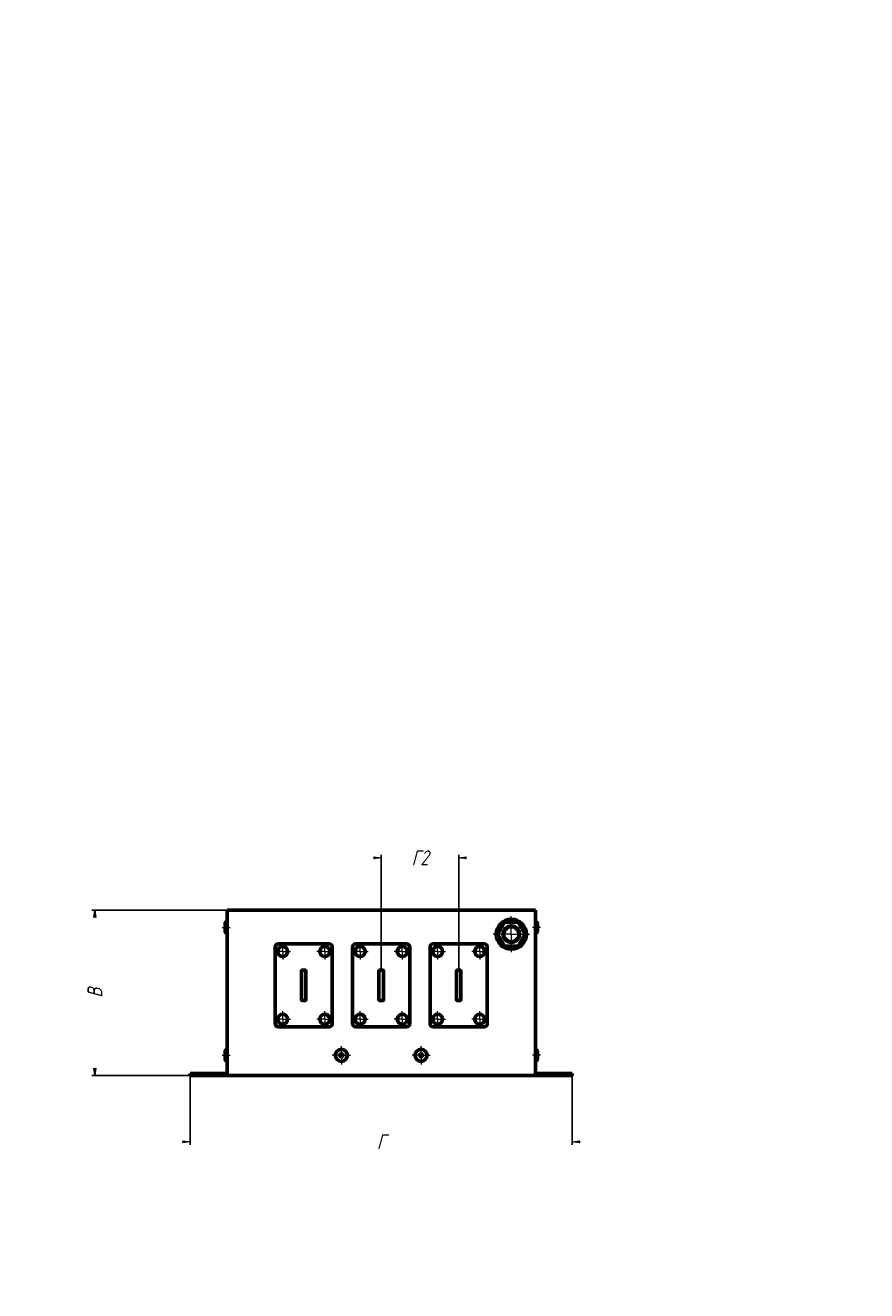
# Model space of a CAD drawing. Header units: millimetres. Extents: x 0 to 1189, y 0 to 841.
# Tile 2 of 2: x 630 to 1189, y 0 to 841. Entities that reach past the tile are written whole.
import ezdxf

# ---------------------------------------------------------------- set-up
doc = ezdxf.new("R2010")
doc.units = ezdxf.units.MM
for name, pattern in [('K5LT_AXLED', [19.5, 15, -1.5, 1.5, -1.5]), ('K5LT_BASIC', [0]), ('K5LT_THIN', [0])]:
    doc.linetypes.add(name, pattern=pattern)
doc.layers.add('Системный слой', color=7, linetype='Continuous')
doc.styles.add('KDIMTEXTSTYLE', font='GOST_AU.SHX', dxfattribs={"width": 0.96, "oblique": 15, "height": 5})
doc.dimstyles.new('KDIMSTYLE (1.00)', dxfattribs={"dimtxt": 5, "dimasz": 1, "dimexe": 2, "dimexo": 0, "dimgap": 1, "dimtad": 1, "dimtxsty": 'KDIMTEXTSTYLE', "dimsah": 1, "dimcen": 0, "dimdle": 1, "dimadec": 0, "dimazin": 0, "dimtfac": 0.667, "dimtmove": 0, "dimatfit": 3, "dimfxl": 1, "dimtvp": 1, "dimtolj": 1, "dimtzin": 0, "dimarcsym": 0})

# ---------------------------------------------------------------- blocks, each defined once
blk = doc.blocks.new('U7')
at = {"layer": 'Системный слой', "color": 150, "linetype": 'K5LT_BASIC', "lineweight": 60, "true_color": 0x0080ff}
for p, q in [((813.25, 212.93), (813.25, 212.43)), ((813.25, 193.43), (813.25, 192.93))]:
    blk.add_line(p, q, dxfattribs=at)
blk = doc.blocks.new('U8')
at = {"layer": 'Системный слой', "color": 150, "linetype": 'K5LT_BASIC', "lineweight": 60, "true_color": 0x0080ff}
for p, q in [((816.25, 212.43), (816.25, 212.93)), ((816.25, 192.93), (816.25, 193.43))]:
    blk.add_line(p, q, dxfattribs=at)
blk = doc.blocks.new('U9')
at = {"layer": 'Системный слой', "color": 150, "linetype": 'K5LT_BASIC', "lineweight": 60, "true_color": 0x0080ff}
for p, q in [((916.25, 212.93), (916.25, 212.43)), ((916.25, 193.43), (916.25, 192.93))]:
    blk.add_line(p, q, dxfattribs=at)
blk = doc.blocks.new('U10')
at = {"layer": 'Системный слой', "color": 150, "linetype": 'K5LT_BASIC', "lineweight": 60, "true_color": 0x0080ff}
for p, q in [((919.25, 212.43), (919.25, 212.93)), ((919.25, 192.93), (919.25, 193.43))]:
    blk.add_line(p, q, dxfattribs=at)
blk = doc.blocks.new('U11')
at = {"layer": 'Системный слой', "color": 150, "linetype": 'K5LT_BASIC', "lineweight": 60, "true_color": 0x0080ff}
for p, q in [((864.75, 212.93), (864.75, 212.43)), ((864.75, 193.43), (864.75, 192.93))]:
    blk.add_line(p, q, dxfattribs=at)
blk = doc.blocks.new('U12')
at = {"layer": 'Системный слой', "color": 150, "linetype": 'K5LT_BASIC', "lineweight": 60, "true_color": 0x0080ff}
for p, q in [((867.75, 212.43), (867.75, 212.93)), ((867.75, 192.93), (867.75, 193.43))]:
    blk.add_line(p, q, dxfattribs=at)
blk = doc.blocks.new('U13')
at = {"layer": 'Системный слой', "color": 150, "linetype": 'K5LT_BASIC', "lineweight": 60, "true_color": 0x0080ff}
for p, q in [((762.45, 156.43), (762.45, 159.13)), ((762.45, 153.73), (762.45, 156.43))]:
    blk.add_line(p, q, dxfattribs=at)
blk = doc.blocks.new('U14')
at = {"layer": 'Системный слой', "color": 150, "linetype": 'K5LT_BASIC', "lineweight": 60, "true_color": 0x0080ff}
for p, q in [((762.45, 241.43), (762.45, 244.13)), ((762.45, 238.73), (762.45, 241.43))]:
    blk.add_line(p, q, dxfattribs=at)
blk = doc.blocks.new('U15')
at = {"layer": 'Системный слой', "color": 30, "linetype": 'K5LT_AXLED', "lineweight": 18, "true_color": 0xff8000}
for q in [(800.75, 185.73), (795.45, 180.43), (806.05, 180.43), (800.75, 175.13)]:
    blk.add_line((800.75, 180.43), q, dxfattribs=at)
blk = doc.blocks.new('U16')
at = {"layer": 'Системный слой', "color": 30, "linetype": 'K5LT_AXLED', "lineweight": 18, "true_color": 0xff8000}
for q in [(800.75, 230.73), (795.45, 225.43), (806.05, 225.43), (800.75, 220.13)]:
    blk.add_line((800.75, 225.43), q, dxfattribs=at)
blk = doc.blocks.new('U17')
at = {"layer": 'Системный слой', "color": 30, "linetype": 'K5LT_AXLED', "lineweight": 18, "true_color": 0xff8000}
for q in [(828.75, 185.73), (823.45, 180.43), (834.05, 180.43), (828.75, 175.13)]:
    blk.add_line((828.75, 180.43), q, dxfattribs=at)
blk = doc.blocks.new('U18')
at = {"layer": 'Системный слой', "color": 30, "linetype": 'K5LT_AXLED', "lineweight": 18, "true_color": 0xff8000}
for q in [(828.75, 230.73), (823.45, 225.43), (834.05, 225.43), (828.75, 220.13)]:
    blk.add_line((828.75, 225.43), q, dxfattribs=at)
blk = doc.blocks.new('U19')
at = {"layer": 'Системный слой', "color": 30, "linetype": 'K5LT_AXLED', "lineweight": 18, "true_color": 0xff8000}
for q in [(852.25, 185.73), (846.95, 180.43), (857.55, 180.43), (852.25, 175.13)]:
    blk.add_line((852.25, 180.43), q, dxfattribs=at)
blk = doc.blocks.new('U20')
at = {"layer": 'Системный слой', "color": 30, "linetype": 'K5LT_AXLED', "lineweight": 18, "true_color": 0xff8000}
for q in [(852.25, 230.73), (846.95, 225.43), (857.55, 225.43), (852.25, 220.13)]:
    blk.add_line((852.25, 225.43), q, dxfattribs=at)
blk = doc.blocks.new('U21')
at = {"layer": 'Системный слой', "color": 30, "linetype": 'K5LT_AXLED', "lineweight": 18, "true_color": 0xff8000}
for q in [(880.25, 185.73), (874.95, 180.43), (885.55, 180.43), (880.25, 175.13)]:
    blk.add_line((880.25, 180.43), q, dxfattribs=at)
blk = doc.blocks.new('U22')
at = {"layer": 'Системный слой', "color": 30, "linetype": 'K5LT_AXLED', "lineweight": 18, "true_color": 0xff8000}
for q in [(880.25, 230.73), (874.95, 225.43), (885.55, 225.43), (880.25, 220.13)]:
    blk.add_line((880.25, 225.43), q, dxfattribs=at)
blk = doc.blocks.new('U23')
at = {"layer": 'Системный слой', "color": 30, "linetype": 'K5LT_AXLED', "lineweight": 18, "true_color": 0xff8000}
for q in [(903.75, 185.73), (898.45, 180.43), (909.05, 180.43), (903.75, 175.13)]:
    blk.add_line((903.75, 180.43), q, dxfattribs=at)
blk = doc.blocks.new('U24')
at = {"layer": 'Системный слой', "color": 30, "linetype": 'K5LT_AXLED', "lineweight": 18, "true_color": 0xff8000}
for q in [(903.75, 230.73), (898.45, 225.43), (909.05, 225.43), (903.75, 220.13)]:
    blk.add_line((903.75, 225.43), q, dxfattribs=at)
blk = doc.blocks.new('U25')
at = {"layer": 'Системный слой', "color": 30, "linetype": 'K5LT_AXLED', "lineweight": 18, "true_color": 0xff8000}
for q in [(931.75, 185.73), (926.45, 180.43), (937.05, 180.43), (931.75, 175.13)]:
    blk.add_line((931.75, 180.43), q, dxfattribs=at)
blk = doc.blocks.new('U26')
at = {"layer": 'Системный слой', "color": 30, "linetype": 'K5LT_AXLED', "lineweight": 18, "true_color": 0xff8000}
for q in [(931.75, 230.73), (926.45, 225.43), (937.05, 225.43), (931.75, 220.13)]:
    blk.add_line((931.75, 225.43), q, dxfattribs=at)
blk = doc.blocks.new('U27')
at = {"layer": 'Системный слой', "color": 30, "linetype": 'K5LT_AXLED', "lineweight": 18, "true_color": 0xff8000}
for q in [(952.75, 248.93), (940.75, 236.93), (964.75, 236.93), (952.75, 224.93)]:
    blk.add_line((952.75, 236.93), q, dxfattribs=at)
blk = doc.blocks.new('U28')
at = {"layer": 'Системный слой', "color": 30, "linetype": 'K5LT_AXLED', "lineweight": 18, "true_color": 0xff8000}
for q in [(839.75, 162.43), (833.75, 156.43), (845.75, 156.43), (839.75, 150.43)]:
    blk.add_line((839.75, 156.43), q, dxfattribs=at)
blk = doc.blocks.new('U29')
at = {"layer": 'Системный слой', "color": 30, "linetype": 'K5LT_AXLED', "lineweight": 18, "true_color": 0xff8000}
for q in [(892.75, 162.43), (886.75, 156.43), (898.75, 156.43), (892.75, 150.43)]:
    blk.add_line((892.75, 156.43), q, dxfattribs=at)
blk = doc.blocks.new('KDIMARROW_01')
at = {"layer": 'Системный слой'}
blk.add_hatch(color=0, dxfattribs=at).paths.add_polyline_path([(0, 0), (-5, 0.66), (-4.5, 0), (-5, -0.66)])
at = {"layer": 'Системный слой', "color": 0, "linetype": 'K5LT_THIN', "lineweight": 18}
for p, q in [((-4.5, 0), (-5, 0.66)), ((-5, 0.66), (0, 0)), ((0, 0), (-5, -0.66)), ((-5, -0.66), (-4.5, 0)), ((0, 0), (-1, 0))]:
    blk.add_line(p, q, dxfattribs=at)

msp = doc.modelspace()

# ---------------------------------------------------------------- linework, layer by layer
at = {"layer": 'Системный слой', "color": 150, "linetype": 'K5LT_BASIC', "lineweight": 60, "true_color": 0x0080ff}
for p, q in [((763.747, 252.933), (968.747, 252.933)), ((763.747, 144.433), (763.747, 252.933)), ((968.747, 252.933), (968.747, 144.433)), ((942.932, 236.933), (947.839, 245.433)), ((943.509, 236.933), (948.128, 244.933)), ((947.839, 245.433), (957.654, 245.433)), ((947.839, 245.433), (948.128, 244.933)), ((948.128, 244.933), (957.366, 244.933)), ((957.654, 245.433), (957.366, 244.933)), ((957.366, 244.933), (961.984, 236.933)), ((957.654, 245.433), (962.562, 236.933)), ((970.047, 244.133), (970.047, 238.733)), ((942.932, 236.933), (943.509, 236.933)), ((947.839, 228.433), (942.932, 236.933)), ((948.128, 228.933), (943.509, 236.933)), ((961.984, 236.933), (957.366, 228.933)), ((962.562, 236.933), (957.654, 228.433)), ((962.562, 236.933), (961.984, 236.933)), ((795.747, 228.433), (795.747, 177.433)), ((831.747, 230.433), (797.747, 230.433)), ((833.747, 177.433), (833.747, 228.433)), ((847.247, 228.433), (847.247, 177.433)), ((883.247, 230.433), (849.247, 230.433)), ((885.247, 177.433), (885.247, 228.433)), ((898.747, 228.433), (898.747, 177.433)), ((934.747, 230.433), (900.747, 230.433)), ((936.747, 177.433), (936.747, 228.433)), ((947.839, 228.433), (948.128, 228.933)), ((957.654, 228.433), (947.839, 228.433)), ((957.366, 228.933), (948.128, 228.933)), ((957.654, 228.433), (957.366, 228.933)), ((816.247, 212.933), (813.247, 212.933)), ((813.247, 212.433), (813.247, 193.433)), ((813.747, 212.933), (815.747, 212.933)), ((816.247, 212.433), (816.247, 193.433)), ((867.747, 212.933), (864.747, 212.933)), ((864.747, 212.433), (864.747, 193.433)), ((865.247, 212.933), (867.247, 212.933)), ((867.747, 212.433), (867.747, 193.433)), ((919.247, 212.933), (916.247, 212.933)), ((916.247, 212.433), (916.247, 193.433)), ((916.747, 212.933), (918.747, 212.933)), ((919.247, 212.433), (919.247, 193.433)), ((813.247, 192.933), (816.247, 192.933)), ((813.747, 192.933), (815.747, 192.933)), ((864.747, 192.933), (867.747, 192.933)), ((865.247, 192.933), (867.247, 192.933)), ((916.247, 192.933), (919.247, 192.933)), ((916.747, 192.933), (918.747, 192.933)), ((797.747, 175.433), (831.747, 175.433)), ((849.247, 175.433), (883.247, 175.433)), ((900.747, 175.433), (934.747, 175.433)), ((970.047, 159.133), (970.047, 153.733)), ((739.247, 144.433), (739.247, 142.933)), ((763.747, 144.433), (739.247, 144.433)), ((763.747, 144.433), (763.747, 142.933)), ((993.247, 144.433), (968.747, 144.433)), ((968.747, 142.933), (968.747, 144.433)), ((993.247, 142.933), (993.247, 144.433)), ((739.247, 142.933), (763.747, 142.933)), ((968.747, 142.933), (763.747, 142.933)), ((968.747, 142.933), (993.247, 142.933))]:
    msp.add_line(p, q, dxfattribs=at)
at = {"layer": 'Системный слой', "color": 30, "linetype": 'K5LT_AXLED', "lineweight": 18, "true_color": 0xff8000}
for p, q in [((760.447, 241.433), (765.747, 241.433)), ((972.047, 241.433), (966.747, 241.433)), ((760.447, 156.433), (765.747, 156.433)), ((972.047, 156.433), (966.747, 156.433))]:
    msp.add_line(p, q, dxfattribs=at)
at = {"layer": 'Системный слой', "color": 150, "linetype": 'K5LT_BASIC', "lineweight": 60, "true_color": 0x0080ff}
for centre, radius in [((952.747, 236.933), 10), ((952.747, 236.933), 5.5), ((952.747, 236.933), 5), ((800.747, 225.433), 3.3), ((828.747, 225.433), 3.3), ((852.247, 225.433), 3.3), ((880.247, 225.433), 3.3), ((903.747, 225.433), 3.3), ((931.747, 225.433), 3.3), ((800.747, 180.433), 3.3), ((828.747, 180.433), 3.3), ((852.247, 180.433), 3.3), ((880.247, 180.433), 3.3), ((903.747, 180.433), 3.3), ((931.747, 180.433), 3.3), ((839.747, 156.433), 4), ((892.747, 156.433), 4), ((839.747, 156.433), 1), ((892.747, 156.433), 1)]:
    msp.add_circle(centre, radius, dxfattribs=at)
for centre, radius, start, end in [((763.747, 244.133), 1.3, 90, 180), ((968.747, 244.133), 1.3, 0, 90), ((763.747, 238.733), 1.3, 180, 270), ((968.747, 238.733), 1.3, 270, 0), ((797.747, 228.433), 2, 90, 180), ((831.747, 228.433), 2, 0, 90), ((849.247, 228.433), 2, 90, 180), ((883.247, 228.433), 2, 0, 90), ((900.747, 228.433), 2, 90, 180), ((934.747, 228.433), 2, 0, 90), ((813.747, 212.433), 0.5, 90, 180), ((815.747, 212.433), 0.5, 0, 90), ((865.247, 212.433), 0.5, 90, 180), ((867.247, 212.433), 0.5, 0, 90), ((916.747, 212.433), 0.5, 90, 180), ((918.747, 212.433), 0.5, 0, 90), ((813.747, 193.433), 0.5, 180, 270), ((815.747, 193.433), 0.5, 270, 0), ((865.247, 193.433), 0.5, 180, 270), ((867.247, 193.433), 0.5, 270, 0), ((916.747, 193.433), 0.5, 180, 270), ((918.747, 193.433), 0.5, 270, 0), ((797.747, 177.433), 2, 180, 270), ((831.747, 177.433), 2, 270, 0), ((849.247, 177.433), 2, 180, 270), ((883.247, 177.433), 2, 270, 0), ((900.747, 177.433), 2, 180, 270), ((934.747, 177.433), 2, 270, 0), ((763.747, 159.133), 1.3, 90, 180), ((968.747, 159.133), 1.3, 0, 90), ((763.747, 153.733), 1.3, 180, 270), ((968.747, 153.733), 1.3, 270, 0)]:
    msp.add_arc(centre, radius, start, end, dxfattribs=at)

# ---------------------------------------------------------------- block references
at = {"layer": 'Системный слой'}
for name in ['U14', 'U27', 'U16', 'U18', 'U20', 'U22', 'U24', 'U26', 'U7', 'U8', 'U11', 'U12', 'U9', 'U10', 'U15', 'U17', 'U19', 'U21', 'U23', 'U25', 'U28', 'U29', 'U13']:
    msp.add_blockref(name, (0, 0), dxfattribs=at)

# ---------------------------------------------------------------- dimensions: what is measured, and where the dimension line sits
at = {"layer": 'Системный слой', "color": 7}
for base, p1, p2, location, text in [((866.247, 287.713), (917.747, 212.933), (866.247, 212.933), (891.997, 287.713), '\\H5.0;\\W0.965;\\Q15;\\H5.0;\\W0.965;\\Q15;\\Q15;\\H10.00;Г2\\Q15;\\H5.00;'), ((739.247, 98.99), (993.247, 142.933), (739.247, 142.933), (866.247, 98.99), '\\H5.0;\\W0.965;\\Q15;\\H5.0;\\W0.965;\\Q15;\\Q15;\\H10.00;Г\\Q15;\\H5.00;')]:
    msp.add_linear_dim(base=base, p1=p1, p2=p2, location=location, text=text, dimstyle='KDIMSTYLE (1.00)', override={"dimexo": 0, "dimblk1": 'KDIMARROW_01', "dimblk2": 'KDIMARROW_01', "dimse1": 0, "dimse2": 0, "dimclrt": 7, "dimtolj": 1}, dxfattribs=at).render()
msp.add_linear_dim(base=(675.932, 252.933), p1=(739.247, 142.933), p2=(763.747, 252.933), angle=90, location=(675.932, 197.933), text='\\H5.0;\\W0.965;\\Q15;\\H5.0;\\W0.965;\\Q15;\\Q15;\\H10.00;В\\Q15;\\H5.00;', dimstyle='KDIMSTYLE (1.00)', override={"dimexo": 0, "dimblk1": 'KDIMARROW_01', "dimblk2": 'KDIMARROW_01', "dimse1": 0, "dimse2": 0, "dimclrt": 7, "dimtolj": 1}, dxfattribs=at).render()

doc.saveas('drawing.dxf')
